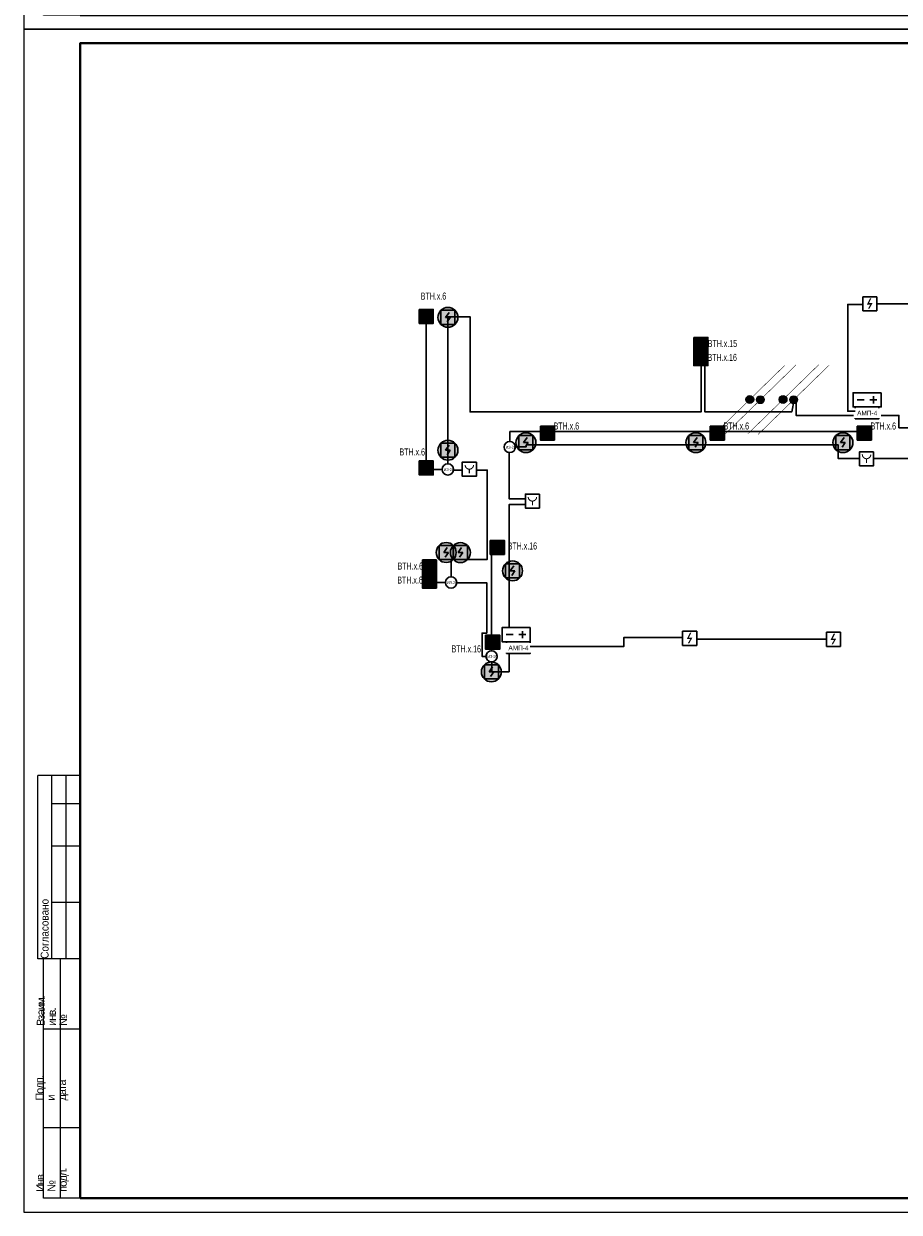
# Model space of a CAD drawing. Header units: millimetres. Extents: x -195178 to 1761886, y 140622 to 301105.
# Tile 51 of 131: x 440699 to 471789, y 182305 to 224498. Entities that reach past the tile are written whole.
import ezdxf
from ezdxf.enums import TextEntityAlignment as Align

# ---------------------------------------------------------------- set-up
doc = ezdxf.new("R2010")
doc.units = ezdxf.units.MM
doc.set_wipeout_variables(frame=1)
doc.linetypes.add('CONTINOUS', pattern=[0])
for name, color, linetype in [('EI_HATCH_GALV', 7, 'Continuous'), ('АПС', 5, 'Continuous'), ('ПС', 1, 'Continuous'), ('формат', 250, 'Continuous')]:
    doc.layers.add(name, color=color, linetype=linetype)
for name, color, linetype, lineweight in [('format-line3', 7, 'Continuous', 13), ('RC-Извещатели_пожарные', 1, 'Continuous', 30), ('Рамка', 7, 'Continuous', 18), ('СС-011-ПОЖ-СИГНАЛИЗАЦИЯ', 1, 'Continuous', 30), ('УГО АПС и АПЗ$0$_АПС_Оборудование', 1, 'Continuous', 30), ('УГО АПС и АПЗ$0$СС-011-ПОЖ-СИГНАЛИЗАЦИЯ', 1, 'Continuous', 30)]:
    doc.layers.add(name, color=color, linetype=linetype, lineweight=lineweight)
doc.styles.add('1111', font='ARIALN.TTF')
doc.styles.add('Arial', font='arial.ttf', dxfattribs={"width": 0.9, "height": 700})
doc.styles.add('Arial Narrow', font='ARIALN.TTF', dxfattribs={"width": 0.9, "height": 600})
doc.styles.add('Arial_2', font='arial.ttf', dxfattribs={"width": 0.9, "height": 400})
doc.styles.get("Standard").update_dxf_attribs({"font": 'isocpeur.ttf', "width": 0.9})
doc.styles.add('УГО АПС и АПЗ$0$Reserve SS', font='arial.ttf', dxfattribs={"height": 2.5})

# ---------------------------------------------------------------- blocks, each defined once
blk = doc.blocks.new('*U29')
for p, q in [((-574, 155), (-589, 155)), ((-589, 90), (-589, 155)), ((-574, 145), (-584, 145)), ((-574, 130), (-584, 130)), ((-574, 110), (-584, 110)), ((-587, 90), (-589, 90)), ((-587, 5), (-587, 90)), ((-574, 90), (-587, 90)), ((-581, 5), (-581, 90)), ((-574, 65), (-587, 65)), ((-574, 30), (-587, 30)), ((-574, 5), (-587, 5))]:
    blk.add_line(p, q)
at = {"color": 0, "lineweight": 0}
blk.add_lwpolyline([(-594, 0), (0, 0), (0, 420), (-594, 420)], close=True, dxfattribs=at)
at = {"lineweight": 40}
blk.add_lwpolyline([(-574, 5), (-5, 5), (-5, 415), (-574, 415)], close=True, dxfattribs=at)
at = {"layer": 'format-line3', "linetype": 'ByBlock'}
for p, q in [((-584, 90), (-584, 155)), ((-579, 90), (-579, 155))]:
    blk.add_line(p, q, dxfattribs=at)
at = {"style": 'Arial', "width": 0.9}
blk.add_text('Формат:', height=2.8, dxfattribs=at).set_placement((-53.97, 1.25))
at = {"char_height": 2.8, "width": 0.2, "attachment_point": 4, "rotation": 90, "line_spacing_factor": 0.857143, "style": 'Arial'}
for s, insert in [('{\\W0.45993; }Согласовано', (-586.58, 90)), ('{\\W0.62543;\\T0.75; \\W1;Взаим. инв. №}', (-584, 66.14)), ('{\\W0.5838;\\T0.8; \\W1;Подп. и дата}', (-584, 39.63)), ('{\\W0.5838;\\T0.8; \\W1;Инв. № подл.}', (-583.77, 7.25))]:
    blk.add_mtext(s, dxfattribs=dict(at, insert=insert))
at = {"style": 'Arial', "width": 0.9, "flags": 8}
blk.add_attdef('FORMAT', (-36.87, 1.26), '', height=2.8, dxfattribs=at)
blk = doc.blocks.new('УГО АПС и АПЗ$0$Источник бесперебойного питания v4')
blk.add_wipeout([(0, 5), (10, 5), (10, 0), (0, 0)])
for p, q in [((4, 2.5), (1.5, 2.5)), ((2.75, 3.75), (2.75, 1.25)), ((8.5, 2.5), (6, 2.5))]:
    blk.add_line(p, q)
blk.add_lwpolyline([(0, 0), (10, 0), (10, 5), (0, 5)], close=True)
at = {"style": 'УГО АПС и АПЗ$0$Reserve SS', "flags": 8}
blk.add_attdef('КОЛИЧЕСТВО', (10.26, 5.28), '', height=2.5, dxfattribs=at)
blk = doc.blocks.new('АМП-4')
at = {"color": 1}
blk.add_wipeout([(349424, -74023), (349424, -73183), (349844, -73183), (349844, -74023)], dxfattribs=at)
at = {"layer": 'АПС', "color": 1, "lineweight": 30, "ltscale": 200}
blk.add_lwpolyline([(349424, -73183), (349424, -74023), (349844, -74023), (349844, -73183)], close=True, dxfattribs=at)
at = {"layer": 'АПС', "color": 0, "lineweight": 30, "ltscale": 200, "insert": (349645, -73599), "char_height": 168, "width": 801.95, "attachment_point": 5, "rotation": 90, "style": 'Arial_2', "bg_fill": 2}
blk.add_mtext('АМП-4', dxfattribs=at)
blk = doc.blocks.new('RC-UGO-IRA-01')
blk.add_wipeout([(2.5, 2.5), (2.5, -2.5), (-2.5, -2.5), (-2.5, 2.5)]).dxf.layer = 'RC-Извещатели_пожарные'
blk.add_wipeout([(-2.5, -2.5), (-2.5, 2.5), (2.5, 2.5), (2.5, -2.5)]).dxf.layer = 'RC-Извещатели_пожарные'
at = {"layer": 'RC-Извещатели_пожарные', "ltscale": 30}
blk.add_lwpolyline([(2.5, 2.5), (2.5, -2.5), (-2.5, -2.5), (-2.5, 2.5)], close=True, dxfattribs=at)
at = {"layer": 'RC-Извещатели_пожарные', "ltscale": 30, "const_width": 0.375}
blk.add_lwpolyline([(-1.5, 1.5, 1), (1.5, 1.5, 1)], format="xyb", dxfattribs=at)
blk.add_lwpolyline([(0, 0), (0, -1.5)], dxfattribs=at)
at = {"layer": 'RC-Извещатели_пожарные'}
blk.add_attdef('PSTN', text='', height=1.5, dxfattribs=at).set_placement((2.5, 2.5), align=Align.BOTTOM_CENTER)
blk = doc.blocks.new('ИП 212-45')
blk.add_wipeout([(346277, -75580), (346277, -76080), (345777, -76080), (345777, -75580)]).dxf.layer = 'RC-Извещатели_пожарные'
blk.add_wipeout([(345777, -76080), (345777, -75580), (346277, -75580), (346277, -76080)]).dxf.layer = 'RC-Извещатели_пожарные'
at = {"layer": 'RC-Извещатели_пожарные'}
blk.add_hatch(color=0, dxfattribs=at).paths.add_polyline_path([(346128, -75805), (346014, -76005), (345964, -76005), (346050, -75855), (345927, -75855), (346039, -75630), (346089, -75630), (346002, -75805)])
at = {"layer": 'RC-Извещатели_пожарные', "color": 0, "ltscale": 30}
for p, q in [((345777, -75580), (346277, -75580)), ((345777, -76080), (345777, -75580)), ((346277, -75580), (346277, -76080)), ((346277, -76080), (345777, -76080))]:
    blk.add_line(p, q, dxfattribs=at)
blk = doc.blocks.new('*U77')
at = {"lineweight": 35, "true_color": 0xffffff}
h = blk.add_hatch(color=7, dxfattribs=at)
h.dxf.hatch_style = 1
h.paths.add_polyline_path([(0, 500), (0, 0), (500, 0), (500, 500)])
at = {"color": 1, "linetype": 'ByBlock', "lineweight": -2}
for p, q in [((289, 426), (167, 250)), ((167, 250), (333, 250)), ((333, 250), (219, 86))]:
    blk.add_line(p, q, dxfattribs=at)
at = {"color": 1, "linetype": 'ByBlock', "lineweight": -2, "ltscale": 0.1}
blk.add_lwpolyline([(0, 500), (500, 500), (500, 0), (0, 0)], close=True, dxfattribs=at)
at = {"color": 0, "linetype": 'ByBlock', "lineweight": -2, "style": '1111', "flags": 1}
for tag, p in [('NAME_DEVICE', (-64, -421)), ('NUM_POM', (-82, -847))]:
    blk.add_attdef(tag, p, '', height=125, dxfattribs=at)
at = {"color": 0, "linetype": 'ByBlock', "lineweight": -2, "style": '1111'}
blk.add_attdef('INDEX', (-63, -235), '', height=125, dxfattribs=at)
at = {"color": 0, "linetype": 'ByBlock', "lineweight": -2, "style": '1111', "width": 0.7}
blk.add_attdef('NUM_DEVICE', (-64, -630), '', height=125, dxfattribs=at)
blk = doc.blocks.new('*U83')
h = blk.add_hatch(color=256)
edge = h.paths.add_edge_path()
edge.add_arc((0, 0), 38.7, 0, 360)
for points in [[(348, 348, 0, 50, 0), (206, 206, 5, 5, 0), (0, 0, 5, 5, 0)], [(0, 0, 0, 50, 0), (-141, -141, 5, 5, 0), (-348, -348, 5, 5, 0)]]:
    blk.add_lwpolyline(points, format="xyseb")
blk.add_circle((0, 0), 38.7)
blk = doc.blocks.new('*U80')
h = blk.add_hatch(color=256)
edge = h.paths.add_edge_path()
edge.add_arc((0, 0), 38.7, 0, 360)
for points in [[(0, 0, 0, 50, 0), (141, 141, 5, 5, 0), (348, 348, 5, 5, 0)], [(-348, -348, 0, 50, 0), (-206, -206, 5, 5, 0), (0, 0, 5, 5, 0)]]:
    blk.add_lwpolyline(points, format="xyseb")
blk.add_circle((0, 0), 38.7)
blk = doc.blocks.new('ИП в подвесном потолке')
at = {"layer": 'EI_HATCH_GALV', "lineweight": 30, "true_color": 0xffffff}
h = blk.add_hatch(color=7, dxfattribs=at)
h.dxf.hatch_style = 1
edge = h.paths.add_edge_path()
edge.add_arc((494584, -66648), 354, 0, 360)
at = {"color": 1, "linetype": 'ByBlock', "lineweight": -2}
for p, q in [((494624, -66471), (494501, -66648)), ((494501, -66648), (494667, -66648)), ((494667, -66648), (494553, -66811))]:
    blk.add_line(p, q, dxfattribs=at)
at = {"color": 1, "linetype": 'ByBlock', "lineweight": -2, "ltscale": 0.1}
blk.add_lwpolyline([(494334, -66398), (494834, -66398), (494834, -66898), (494334, -66898)], close=True, dxfattribs=at)
at = {"layer": 'СС-011-ПОЖ-СИГНАЛИЗАЦИЯ', "lineweight": 30}
blk.add_circle((494584, -66648), 354, dxfattribs=at)
blk = doc.blocks.new('УГО АПС и АПЗ$0$A$C0ED213A1')
blk.add_wipeout([(-200, 0), (0, -200), (200, 0), (0, 200)])
blk.add_circle((0, 0), 200)
at = {"layer": 'УГО АПС и АПЗ$0$СС-011-ПОЖ-СИГНАЛИЗАЦИЯ', "color": 1, "style": 'Arial Narrow', "width": 0.9}
blk.add_text('ИЗ-2О', height=100, dxfattribs=at).set_placement((-145, -58))

msp = doc.modelspace()

# ---------------------------------------------------------------- linework, layer by layer
at = {"layer": 'Рамка'}
msp.add_lwpolyline([(442699, 182805), (499599, 182805), (499599, 223805), (442699, 223805)], close=True, dxfattribs=at)
at = {"layer": 'СС-011-ПОЖ-СИГНАЛИЗАЦИЯ', "lineweight": 30, "ltscale": 100}
for points in [[(472394, 209063), (469620, 209063), (469620, 209546), (458543, 209546), (458543, 209479), (457935, 209482), (457935, 207636), (458793, 207636), (458793, 207426), (457935, 207426), (457935, 201494), (457321, 201490), (457321, 202037), (456972, 202037), (456972, 202866), (457142, 202866), (457142, 204654), (455871, 204654), (455871, 205480), (457159, 205480), (457159, 208654), (455756, 208654), (455756, 214098), (456550, 214098), (456550, 210715), (464751, 210715), (464751, 210715), (464751, 210715), (464751, 213058), (464886, 213058), (464886, 210715), (467970, 210715), (468054, 211143)], [(468124, 211143), (468124, 210592), (471780, 210592), (471780, 210154), (472394, 210154)]]:
    msp.add_lwpolyline(points, dxfattribs=at)
at = {"layer": 'СС-011-ПОЖ-СИГНАЛИЗАЦИЯ', "color": 1, "lineweight": 30, "ltscale": 100}
for points in [[(455559, 208668), (454990, 208668), (454990, 213859)], [(457960, 209670), (457960, 210022), (470701, 210022)], [(457312, 202239), (457312, 205658)]]:
    msp.add_lwpolyline(points, dxfattribs=at)

# ---------------------------------------------------------------- block references
at = {"xscale": 3.600000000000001, "yscale": 3.600000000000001, "zscale": 3.600000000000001, "rotation": 359.2880171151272}
for name, p in [('*U83', (466481, 211158)), ('*U80', (466857, 211150)), ('*U80', (467663, 211158)), ('*U83', (468040, 211150))]:
    msp.add_blockref(name, p, dxfattribs=at)
at = {"layer": 'ПС', "color": 7, "linetype": 'CONTINOUS', "lineweight": 30, "ltscale": 100}
ref = msp.add_blockref('*U77', (454742, 213859), dxfattribs=dict(at, xscale=1.000736, yscale=1.000736, zscale=1.000736))
ref.add_attrib('NUM_DEVICE', 'BTH.x.6', dxfattribs={"layer": '0', "color": 0, "linetype": 'ByBlock', "lineweight": -2, "ltscale": 100, "height": 250.2, "style": '1111', "width": 0.7}).set_placement((455248, 214705), align=Align.CENTER)
ref = msp.add_blockref('*U77', (464494, 212861), dxfattribs=dict(at, xscale=1.000736, yscale=1.000736, zscale=1.000736))
ref.add_attrib('NUM_DEVICE', 'BTH.x.15', dxfattribs={"layer": '0', "color": 0, "linetype": 'ByBlock', "lineweight": -2, "ltscale": 100, "height": 250.2, "style": '1111', "width": 0.7}).set_placement((465508, 213022), align=Align.CENTER)
ref = msp.add_blockref('*U77', (464494, 212361), dxfattribs=dict(at, xscale=1.000736, yscale=1.000736, zscale=1.000736))
ref.add_attrib('NUM_DEVICE', 'BTH.x.16', dxfattribs={"layer": '0', "color": 0, "linetype": 'ByBlock', "lineweight": -2, "ltscale": 100, "height": 250.2, "style": '1111', "width": 0.7}).set_placement((465501, 212528), align=Align.CENTER)
ref = msp.add_blockref('*U77', (459045, 209716), dxfattribs=dict(at, xscale=1.000736, yscale=1.000736, zscale=1.000736))
ref.add_attrib('NUM_DEVICE', 'BTH.x.6', dxfattribs={"layer": '0', "color": 0, "linetype": 'ByBlock', "lineweight": -2, "ltscale": 100, "height": 250.2, "style": '1111', "width": 0.7}).set_placement((459967, 210092), align=Align.CENTER)
ref = msp.add_blockref('*U77', (465080, 209716), dxfattribs=dict(at, xscale=1.000736, yscale=1.000736, zscale=1.000736))
ref.add_attrib('NUM_DEVICE', 'BTH.x.6', dxfattribs={"layer": '0', "color": 0, "linetype": 'ByBlock', "lineweight": -2, "ltscale": 100, "height": 250.2, "style": '1111', "width": 0.7}).set_placement((466002, 210092), align=Align.CENTER)
ref = msp.add_blockref('*U77', (454742, 208479), dxfattribs=dict(at, xscale=1.000736, yscale=1.000736, zscale=1.000736))
ref.add_attrib('NUM_DEVICE', 'BTH.x.6', dxfattribs={"layer": '0', "color": 0, "linetype": 'ByBlock', "lineweight": -2, "ltscale": 100, "height": 250.2, "style": '1111', "width": 0.7}).set_placement((454495, 209171), align=Align.CENTER)
ref = msp.add_blockref('*U77', (457267, 205658), dxfattribs=dict(at, xscale=1.000736, yscale=1.000736, zscale=1.000736))
ref.add_attrib('NUM_DEVICE', 'BTH.x.16', dxfattribs={"layer": '0', "color": 0, "linetype": 'ByBlock', "lineweight": -2, "ltscale": 100, "height": 250.2, "style": '1111', "width": 0.7}).set_placement((458404, 205833), align=Align.CENTER)
ref = msp.add_blockref('*U77', (454855, 204963), dxfattribs=dict(at, xscale=1.000736, yscale=1.000736, zscale=1.000736))
ref.add_attrib('NUM_DEVICE', 'BTH.x.6', dxfattribs={"layer": '0', "color": 0, "linetype": 'ByBlock', "lineweight": -2, "ltscale": 100, "height": 250.2, "style": '1111', "width": 0.7}).set_placement((454425, 205120), align=Align.CENTER)
ref = msp.add_blockref('*U77', (454855, 204463), dxfattribs=dict(at, xscale=1.000736, yscale=1.000736, zscale=1.000736))
ref.add_attrib('NUM_DEVICE', 'BTH.x.6', dxfattribs={"layer": '0', "color": 0, "linetype": 'ByBlock', "lineweight": -2, "ltscale": 100, "height": 250.2, "style": '1111', "width": 0.7}).set_placement((454415, 204623), align=Align.CENTER)
at = {"layer": 'СС-011-ПОЖ-СИГНАЛИЗАЦИЯ', "lineweight": 30}
for p in [(-38822, 280723), (-36052, 276275), (-30017, 276275), (-24796, 276275), (-38884, 272374), (-38379, 272372), (-36527, 271723), (-37279, 268136)]:
    msp.add_blockref('ИП в подвесном потолке', p, dxfattribs=at)
at = {"layer": 'формат', "xscale": 100, "yscale": 100, "zscale": 100}
for p in [(500099, 224305), (500099, 182305)]:
    msp.add_blockref('*U29', p, dxfattribs=at).add_auto_attribs({'FORMAT': 'А2'})

# ---------------------------------------------------------------- next in the draw order: block references
at = {"layer": 'RC-Извещатели_пожарные', "rotation": 359.9525678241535}
for p, xscale, yscale, zscale in [((470628, 209056), 99.9999999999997, 99.9999999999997, 99.9999999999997), ((456522, 208685), 99.9999999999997, 99.9999999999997, 99.9999999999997), ((458762, 207552), 99.99999999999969, 99.99999999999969, 99.99999999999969)]:
    msp.add_blockref('RC-UGO-IRA-01', p, dxfattribs=dict(at, xscale=xscale, yscale=yscale, zscale=zscale))
at = {"layer": 'СС-011-ПОЖ-СИГНАЛИЗАЦИЯ', "color": 0, "lineweight": 30}
for p in [(124714, 290386), (118318, 278510), (123423, 278475)]:
    msp.add_blockref('ИП 212-45', p, dxfattribs=at)
at = {"layer": 'УГО АПС и АПЗ$0$_АПС_Оборудование', "color": 252, "xscale": 100, "yscale": 100, "zscale": 100, "rotation": 180}
for p in [(471147, 211396), (458684, 203061)]:
    msp.add_blockref('УГО АПС и АПЗ$0$Источник бесперебойного питания v4', p, dxfattribs=at)
at = {"layer": 'УГО АПС и АПЗ$0$_АПС_Оборудование'}
for p in [(457958, 209471), (455873, 204662)]:
    msp.add_blockref('УГО АПС и АПЗ$0$A$C0ED213A1', p, dxfattribs=at)

# ---------------------------------------------------------------- next in the draw order: linework, layer by layer
at = {"layer": 'СС-011-ПОЖ-СИГНАЛИЗАЦИЯ', "lineweight": 30, "ltscale": 100}
for points in [[(470990, 214555), (475822, 214555)], [(469199, 202645), (464595, 202645)]]:
    msp.add_lwpolyline(points, dxfattribs=at)
at = {"layer": 'СС-011-ПОЖ-СИГНАЛИЗАЦИЯ', "color": 1, "lineweight": 30, "ltscale": 100}
msp.add_lwpolyline([(455673, 204662), (455355, 204662)], dxfattribs=at)

# ---------------------------------------------------------------- next in the draw order: block references
at = {"layer": 'ПС', "color": 7, "linetype": 'CONTINOUS', "lineweight": 30, "ltscale": 100}
ref = msp.add_blockref('*U77', (457100, 202292), dxfattribs=dict(at, xscale=1.000736, yscale=1.000736, zscale=1.000736))
ref.add_attrib('NUM_DEVICE', 'BTH.x.16', dxfattribs={"layer": '0', "color": 0, "linetype": 'ByBlock', "lineweight": -2, "ltscale": 100, "height": 250.2, "style": '1111', "width": 0.7}).set_placement((456413, 202179), align=Align.CENTER)
at = {"layer": 'СС-011-ПОЖ-СИГНАЛИЗАЦИЯ', "lineweight": 30, "rotation": 270}
for p in [(544250, 560320), (531867, 551985)]:
    msp.add_blockref('АМП-4', p, dxfattribs=at)
at = {"layer": 'СС-011-ПОЖ-СИГНАЛИЗАЦИЯ', "lineweight": 30}
msp.add_blockref('ИП в подвесном потолке', (-38822, 276006), dxfattribs=at)

# ---------------------------------------------------------------- next in the draw order: linework, layer by layer
at = {"layer": 'СС-011-ПОЖ-СИГНАЛИЗАЦИЯ', "lineweight": 30, "ltscale": 100}
for points in [[(470227, 210744), (469960, 210744), (469960, 214534), (470490, 214534)], [(458684, 202386), (462006, 202386), (462006, 202708), (464095, 202708)]]:
    msp.add_lwpolyline(points, dxfattribs=at)

# ---------------------------------------------------------------- next in the draw order: block references
at = {"layer": 'ПС', "color": 7, "linetype": 'CONTINOUS', "lineweight": 30, "ltscale": 100}
ref = msp.add_blockref('*U77', (470300, 209716), dxfattribs=dict(at, xscale=1.000736, yscale=1.000736, zscale=1.000736))
ref.add_attrib('NUM_DEVICE', 'BTH.x.6', dxfattribs={"layer": '0', "color": 0, "linetype": 'ByBlock', "lineweight": -2, "ltscale": 100, "height": 250.2, "style": '1111', "width": 0.7}).set_placement((471222, 210092), align=Align.CENTER)
at = {"layer": 'УГО АПС и АПЗ$0$_АПС_Оборудование'}
for p in [(455759, 208678), (457311, 202040)]:
    msp.add_blockref('УГО АПС и АПЗ$0$A$C0ED213A1', p, dxfattribs=at)

doc.saveas('drawing.dxf')
